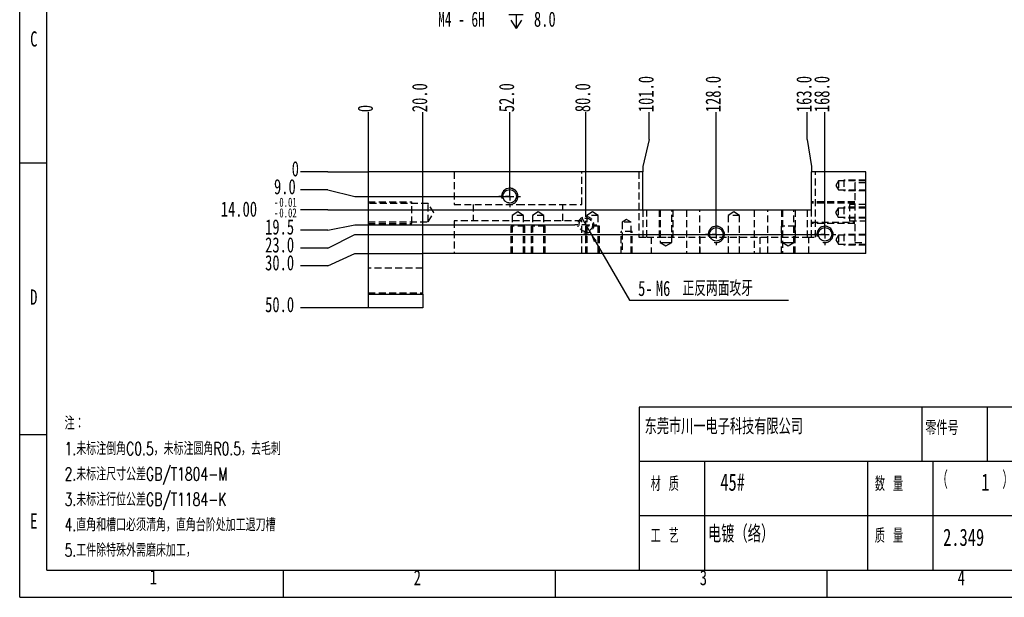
# Model space of a CAD drawing. Extents: x 0 to 297, y 0 to 210.
# Tile 1 of 6: x 0 to 181, y 0 to 106. Entities that reach past the tile are written whole.
import ezdxf

# ---------------------------------------------------------------- set-up
doc = ezdxf.new("R2010")
doc.units = 0
doc.linetypes.add('SLD-实线', pattern=[0])
doc.linetypes.add('SLD-虚线', pattern=[1.905, 1.27, -0.635])
doc.layers.get('0').update_dxf_attribs({"linetype": 'CONTINUOUS'})
doc.layers.add('图框', color=7, linetype='SLD-实线')
doc.styles.add('SLDTEXTSTYLE0', font='TXT', dxfattribs={"width": 0.7})
doc.styles.add('SLDTEXTSTYLE1', font='TXT', dxfattribs={"width": 0.633333, "bigfont": 'bigfont'})
doc.styles.add('SLDTEXTSTYLE2', font='TXT', dxfattribs={"width": 0.7, "bigfont": 'bigfont'})
doc.styles.add('SLDTEXTSTYLE3', font='TXT', dxfattribs={"width": 0.590909, "bigfont": 'bigfont'})
doc.styles.add('SLDTEXTSTYLE4', font='TXT', dxfattribs={"width": 0.633333})
doc.styles.add('SLDTEXTSTYLE5', font='TXT', dxfattribs={"width": 0.642857})
doc.dimstyles.new('SLDDIMSTYLE0', dxfattribs={"dimtxt": 2.8, "dimasz": 2, "dimexe": 0, "dimexo": 0.0625, "dimgap": 0.7, "dimtad": 0, "dimtih": 1, "dimtoh": 1, "dimdec": 0, "dimlfac": 2, "dimrnd": 1e-09, "dimtxsty": 'SLDTEXTSTYLE0', "dimblk1": 'NONE', "dimblk2": 'NONE', "dimsah": 1, "dimcen": 0.09, "dimazin": 3, "dimtfac": 1, "dimtdec": 0, "dimtofl": 0, "dimtmove": 0, "dimatfit": 3, "dimtolj": 1, "dimtzin": 12})
doc.dimstyles.new('SLDDIMSTYLE11', dxfattribs={"dimtxt": 2.8, "dimasz": 2, "dimexe": 0, "dimexo": 0.0625, "dimgap": 0.7, "dimtad": 2, "dimlfac": 2, "dimrnd": 1e-09, "dimzin": 4, "dimtxsty": 'SLDTEXTSTYLE0', "dimblk1": 'NONE', "dimblk2": 'NONE', "dimsah": 1, "dimcen": 0.09, "dimazin": 3, "dimtol": 1, "dimtp": -0.01, "dimtm": 0.02, "dimtfac": 1, "dimtofl": 0, "dimtmove": 0, "dimatfit": 3, "dimtolj": 1})
doc.dimstyles.new('SLDDIMSTYLE12', dxfattribs={"dimtxt": 2.8, "dimasz": 2, "dimexe": 0, "dimexo": 0.0625, "dimgap": 0.7, "dimtad": 0, "dimtih": 1, "dimtoh": 1, "dimdec": 1, "dimlfac": 2, "dimrnd": 1e-09, "dimzin": 12, "dimtxsty": 'SLDTEXTSTYLE0', "dimblk1": 'NONE', "dimsah": 1, "dimcen": 0, "dimazin": 3, "dimtfac": 1, "dimtdec": 1, "dimtmove": 0, "dimatfit": 3, "dimtolj": 1, "dimtzin": 12})
doc.dimstyles.new('SLDDIMSTYLE2', dxfattribs={"dimtxt": 2.8, "dimasz": 2, "dimexe": 0, "dimexo": 0.0625, "dimgap": 0.7, "dimtad": 0, "dimtih": 1, "dimtoh": 1, "dimdec": 1, "dimlfac": 2, "dimrnd": 1e-09, "dimzin": 12, "dimtxsty": 'SLDTEXTSTYLE0', "dimblk1": 'NONE', "dimblk2": 'NONE', "dimsah": 1, "dimcen": 0.09, "dimazin": 3, "dimtfac": 1, "dimtdec": 1, "dimtofl": 0, "dimtmove": 0, "dimatfit": 3, "dimtolj": 1, "dimtzin": 12})
doc.dimstyles.new('SLDDIMSTYLE3', dxfattribs={"dimtxt": 2.8, "dimasz": 2, "dimexe": 0, "dimexo": 0.0625, "dimgap": 0.7, "dimtad": 0, "dimtih": 1, "dimtoh": 1, "dimdec": 1, "dimlfac": 2, "dimrnd": 1e-09, "dimzin": 4, "dimtxsty": 'SLDTEXTSTYLE0', "dimblk1": 'NONE', "dimblk2": 'NONE', "dimsah": 1, "dimcen": 0.09, "dimazin": 3, "dimtfac": 1, "dimtdec": 1, "dimtofl": 0, "dimtmove": 0, "dimatfit": 3, "dimtolj": 1, "dimtzin": 12})
doc.dimstyles.new('SLDDIMSTYLE4', dxfattribs={"dimtxt": 2.8, "dimasz": 2, "dimexe": 0, "dimexo": 0.0625, "dimgap": 0.7, "dimtad": 0, "dimtih": 1, "dimtoh": 1, "dimdec": 1, "dimlfac": 2, "dimrnd": 1e-09, "dimzin": 12, "dimtxsty": 'SLDTEXTSTYLE0', "dimblk1": 'NONE', "dimsah": 1, "dimcen": 0, "dimazin": 3, "dimtfac": 1, "dimtdec": 1, "dimtmove": 0, "dimatfit": 3, "dimtolj": 1, "dimtzin": 12})

# ---------------------------------------------------------------- blocks, each defined once
blk = doc.blocks.new('SW_SYMBOL_HOLE_DEPTH')
at = {"layer": '图框', "color": 0}
for p, q in [((0, 875), (800, 875)), ((400, 875), (400, 75)), ((100, 555), (400, 75)), ((700, 555), (400, 75))]:
    blk.add_line(p, q, dxfattribs=at)
blk = doc.blocks.new('_D_26')
at = {"layer": '图框'}
for p, q in [((111.87, 138.12), (111.44, 136.53)), ((111.44, 136.53), (104.23, 109.59)), ((104.23, 109.59), (73.8, 109.59))]:
    blk.add_line(p, q, dxfattribs=at)
blk.add_solid([(111.44, 136.53), (110.63, 134.67), (111.21, 134.52)], dxfattribs=at)
at = {"layer": '图框', "xscale": 0.0032581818, "yscale": 0.0032581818, "zscale": 0.0032581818}
for p in [(91.56, 108.78), (90.01, 104.48)]:
    blk.add_blockref('SW_SYMBOL_HOLE_DEPTH', p, dxfattribs=at)
at = {"layer": '图框', "char_height": 2.8, "attachment_point": 1}
for s, insert, style in [('2 x', (73.8, 112.16), 'SLDTEXTSTYLE4'), ('%%c', (80.32, 112.16), 'SLDTEXTSTYLE0'), ('3.3', (85.08, 112.16), 'SLDTEXTSTYLE0'), ('11.5', (96.16, 112.16), 'SLDTEXTSTYLE0'), ('M4 - 6H', (76.98, 107.86), 'SLDTEXTSTYLE5'), ('8.0', (94.61, 107.86), 'SLDTEXTSTYLE0')]:
    blk.add_mtext(s, dxfattribs=dict(at, insert=insert, style=style))
blk = doc.blocks.new('_NONE')
blk = doc.blocks.new('_D_53')
at = {"layer": '图框'}
for p, q in [((56.67, 78.33), (51.67, 78.33)), ((56.67, 78.33), (61.67, 78.33)), ((61.67, 78.33), (64.15, 78.33))]:
    blk.add_line(p, q, dxfattribs=at)
at = {"layer": '图框', "insert": (50.04, 80.31), "char_height": 2.8, "attachment_point": 1, "style": 'SLDTEXTSTYLE0'}
blk.add_mtext('0', dxfattribs=at)
blk = doc.blocks.new('_D_54')
at = {"layer": '图框'}
for p, q in [((56.67, 75.04), (51.67, 75.04)), ((56.67, 75.04), (61.67, 73.83)), ((61.67, 73.83), (90.15, 73.83))]:
    blk.add_line(p, q, dxfattribs=at)
at = {"layer": '图框', "insert": (46.78, 77.02), "char_height": 2.8, "attachment_point": 1, "style": 'SLDTEXTSTYLE0'}
blk.add_mtext('9.0', dxfattribs=at)
blk = doc.blocks.new('_D_55')
at = {"layer": '图框'}
for p, q in [((56.67, 71.33), (51.67, 71.33)), ((56.67, 71.33), (61.67, 71.33)), ((61.67, 71.33), (114.65, 71.33))]:
    blk.add_line(p, q, dxfattribs=at)
at = {"layer": '图框', "attachment_point": 1, "style": 'SLDTEXTSTYLE0'}
for s, insert, char_height in [('14.00', (37, 72.89), 2.8), ('-', (46.78, 73.59), 1.68), ('0.01', (47.76, 73.59), 1.68), ('-', (46.78, 71.63), 1.68), ('0.02', (47.76, 71.63), 1.68)]:
    blk.add_mtext(s, dxfattribs=dict(at, insert=insert, char_height=char_height))
blk = doc.blocks.new('_D_56')
at = {"layer": '图框'}
for p, q in [((56.67, 67.62), (51.67, 67.62)), ((56.67, 67.62), (61.67, 68.58)), ((61.67, 68.58), (102.15, 68.58))]:
    blk.add_line(p, q, dxfattribs=at)
at = {"layer": '图框', "insert": (45.15, 69.6), "char_height": 2.8, "attachment_point": 1, "style": 'SLDTEXTSTYLE0'}
blk.add_mtext('19.5', dxfattribs=at)
blk = doc.blocks.new('_D_57')
at = {"layer": '图框'}
for p, q in [((56.67, 64.32), (61.67, 66.83)), ((61.67, 66.83), (148.15, 66.83)), ((56.67, 64.32), (51.67, 64.32))]:
    blk.add_line(p, q, dxfattribs=at)
at = {"layer": '图框', "insert": (45.15, 66.3), "char_height": 2.8, "attachment_point": 1, "style": 'SLDTEXTSTYLE0'}
blk.add_mtext('23.0', dxfattribs=at)
blk = doc.blocks.new('_D_58')
at = {"layer": '图框'}
for p, q in [((56.67, 61.03), (61.67, 63.33)), ((61.67, 63.33), (74.15, 63.33)), ((56.67, 61.03), (51.67, 61.03))]:
    blk.add_line(p, q, dxfattribs=at)
at = {"layer": '图框', "insert": (45.15, 63.01), "char_height": 2.8, "attachment_point": 1, "style": 'SLDTEXTSTYLE0'}
blk.add_mtext('30.0', dxfattribs=at)
blk = doc.blocks.new('_D_59')
at = {"layer": '图框'}
blk.add_line((64.15, 53.33), (51.67, 53.33), dxfattribs=at)
at = {"layer": '图框', "insert": (45.15, 55.31), "char_height": 2.8, "attachment_point": 1, "style": 'SLDTEXTSTYLE0'}
blk.add_mtext('50.0', dxfattribs=at)
blk = doc.blocks.new('_D_60')
at = {"layer": '图框'}
blk.add_line((64.15, 78.33), (64.15, 89.33), dxfattribs=at)
at = {"layer": '图框', "insert": (62.17, 89.33), "char_height": 2.8, "attachment_point": 1, "rotation": 90, "style": 'SLDTEXTSTYLE0'}
blk.add_mtext('0', dxfattribs=at)
blk = doc.blocks.new('_D_61')
at = {"layer": '图框'}
blk.add_line((74.15, 63.33), (74.15, 89.33), dxfattribs=at)
at = {"layer": '图框', "insert": (72.17, 89.33), "char_height": 2.8, "attachment_point": 1, "rotation": 90, "style": 'SLDTEXTSTYLE0'}
blk.add_mtext('20.0', dxfattribs=at)
blk = doc.blocks.new('_D_62')
at = {"layer": '图框'}
blk.add_line((90.15, 73.83), (90.15, 89.33), dxfattribs=at)
at = {"layer": '图框', "insert": (88.17, 89.33), "char_height": 2.8, "attachment_point": 1, "rotation": 90, "style": 'SLDTEXTSTYLE0'}
blk.add_mtext('52.0', dxfattribs=at)
blk = doc.blocks.new('_D_63')
at = {"layer": '图框'}
blk.add_line((104.15, 70.58), (104.15, 89.33), dxfattribs=at)
at = {"layer": '图框', "insert": (102.17, 89.33), "char_height": 2.8, "attachment_point": 1, "rotation": 90, "style": 'SLDTEXTSTYLE0'}
blk.add_mtext('80.0', dxfattribs=at)
blk = doc.blocks.new('_D_64')
at = {"layer": '图框'}
for p, q in [((115.8, 84.33), (115.8, 89.33)), ((115.8, 84.33), (114.65, 79.33)), ((114.65, 79.33), (114.65, 78.33))]:
    blk.add_line(p, q, dxfattribs=at)
at = {"layer": '图框', "insert": (113.82, 89.33), "char_height": 2.8, "attachment_point": 1, "rotation": 90, "style": 'SLDTEXTSTYLE0'}
blk.add_mtext('101.0', dxfattribs=at)
blk = doc.blocks.new('_D_65')
at = {"layer": '图框'}
blk.add_line((128.15, 66.83), (128.15, 89.33), dxfattribs=at)
at = {"layer": '图框', "insert": (126.17, 89.33), "char_height": 2.8, "attachment_point": 1, "rotation": 90, "style": 'SLDTEXTSTYLE0'}
blk.add_mtext('128.0', dxfattribs=at)
blk = doc.blocks.new('_D_66')
at = {"layer": '图框'}
for p, q in [((144.86, 84.33), (144.86, 89.33)), ((144.86, 84.33), (145.65, 79.33)), ((145.65, 79.33), (145.65, 78.33))]:
    blk.add_line(p, q, dxfattribs=at)
at = {"layer": '图框', "insert": (142.88, 89.33), "char_height": 2.8, "attachment_point": 1, "rotation": 90, "style": 'SLDTEXTSTYLE0'}
blk.add_mtext('163.0', dxfattribs=at)
blk = doc.blocks.new('_D_67')
at = {"layer": '图框'}
blk.add_line((148.15, 66.83), (148.15, 89.33), dxfattribs=at)
at = {"layer": '图框', "insert": (146.17, 89.33), "char_height": 2.8, "attachment_point": 1, "rotation": 90, "style": 'SLDTEXTSTYLE0'}
blk.add_mtext('168.0', dxfattribs=at)
blk = doc.blocks.new('_D_68')
at = {"layer": '图框'}
for p, q in [((103.4, 69.88), (104.9, 67.29)), ((104.9, 67.29), (112.18, 54.69)), ((112.18, 54.69), (141.47, 54.69))]:
    blk.add_line(p, q, dxfattribs=at)
blk.add_solid([(104.9, 67.29), (105.65, 65.4), (106.16, 65.7)], dxfattribs=at)
at = {"layer": '图框', "char_height": 2.8, "attachment_point": 1}
for s, insert, style in [('5-', (113.77, 58.29), 'SLDTEXTSTYLE0'), ('M6', (117.03, 58.29), 'SLDTEXTSTYLE0'), ('正反两面攻牙', (121.95, 58.29), 'SLDTEXTSTYLE2')]:
    blk.add_mtext(s, dxfattribs=dict(at, insert=insert, style=style))
blk = doc.blocks.new('SW_CENTERMARKSYMBOL_24')
at = {"layer": '图框', "color": 0}
for p, q in [((0, 1.5), (0, 2)), ((-1.5, 0), (-2, 0)), ((0, 0), (-0.75, 0)), ((0, 0), (0, 0.75)), ((0, 0), (0, -0.75)), ((0, 0), (0.75, 0)), ((1.5, 0), (2, 0)), ((0, -1.5), (0, -2))]:
    blk.add_line(p, q, dxfattribs=at)
blk = doc.blocks.new('SW_CENTERMARKSYMBOL_25')
at = {"layer": '图框', "color": 0}
for p, q in [((0, 1.5), (0, 2)), ((-1.5, 0), (-2, 0)), ((0, 0), (-0.75, 0)), ((0, 0), (0, 0.75)), ((0, 0), (0, -0.75)), ((0, 0), (0.75, 0)), ((1.5, 0), (2, 0)), ((0, -1.5), (0, -2))]:
    blk.add_line(p, q, dxfattribs=at)
blk = doc.blocks.new('SW_CENTERMARKSYMBOL_26')
at = {"layer": '图框', "color": 0}
for p, q in [((0, 1.5), (0, 2)), ((-1.5, 0), (-2, 0)), ((0, 0), (-0.75, 0)), ((0, 0), (0, 0.75)), ((0, 0), (0, -0.75)), ((0, 0), (0.75, 0)), ((1.5, 0), (2, 0)), ((0, -1.5), (0, -2))]:
    blk.add_line(p, q, dxfattribs=at)
blk = doc.blocks.new('SW_CENTERMARKSYMBOL_27')
at = {"layer": '图框', "color": 0}
for p, q in [((0, 1.5), (0, 2)), ((-1.5, 0), (-2, 0)), ((0, 0), (-0.75, 0)), ((0, 0), (0, 0.75)), ((0, 0), (0, -0.75)), ((0, 0), (0.75, 0)), ((1.5, 0), (2, 0)), ((0, -1.5), (0, -2))]:
    blk.add_line(p, q, dxfattribs=at)

msp = doc.modelspace()

# ---------------------------------------------------------------- linework, layer by layer
at = {"color": 7, "linetype": 'SLD-实线'}
for p, q in [((114.65489106, 78.33454529), (64.15489106, 78.33454529)), ((64.15489106, 55.83454529), (64.15489106, 78.33454529)), ((114.65489106, 71.33454529), (114.65489106, 78.33454529)), ((145.65489106, 71.33454529), (145.65489106, 78.33454529)), ((155.65489106, 78.33454529), (145.65489106, 78.33454529)), ((155.65489106, 63.33454529), (155.65489106, 78.33454529)), ((114.65489106, 71.33454529), (145.65489106, 71.33454529)), ((155.65489106, 63.33454529), (74.15489106, 63.33454529)), ((74.15489106, 55.83454529), (74.15489106, 63.33454529)), ((64.15489106, 55.83454529), (74.15489106, 55.83454529)), ((64.15489106, 53.33454529), (64.15489106, 55.83454529)), ((74.15489106, 55.83454529), (74.15489106, 53.33454529)), ((74.15489106, 53.33454529), (64.15489106, 53.33454529))]:
    msp.add_line(p, q, dxfattribs=at)
at = {"color": 7, "linetype": 'SLD-虚线'}
for p, q in [((79.90489106, 78.33454529), (79.90489106, 72.33454529)), ((103.40489106, 72.33454529), (103.40489106, 78.33454529)), ((113.90489106, 78.33454529), (113.90489106, 66.33454529)), ((146.40489106, 66.33454529), (146.40489106, 78.33454529)), ((150.65489106, 76.65954529), (150.15918104, 75.83454529)), ((150.65489106, 76.65954529), (150.65489106, 75.00954529)), ((155.65489106, 76.65954529), (150.65489106, 76.65954529)), ((155.65489106, 76.83454529), (151.65489106, 76.83454529)), ((151.65489106, 76.83454529), (151.65489106, 74.83454529)), ((153.65489106, 76.33454529), (153.65489106, 65.33454529)), ((155.65489106, 76.33454529), (153.65489106, 76.33454529)), ((150.15918104, 75.83454529), (150.65489106, 75.00954529)), ((150.65489106, 75.00954529), (155.65489106, 75.00954529)), ((155.65489106, 74.83454529), (151.65489106, 74.83454529)), ((64.15489106, 72.83454529), (72.15489106, 72.83454529)), ((64.15489106, 72.83454529), (72.15489106, 72.83454529)), ((64.15489106, 72.83454529), (72.15489106, 72.83454529)), ((75.15489106, 72.53454529), (64.15489106, 72.53454529)), ((72.15489106, 68.83454529), (72.15489106, 72.83454529)), ((72.15489106, 68.83454529), (72.15489106, 72.83454529)), ((72.15489106, 68.83454529), (72.15489106, 72.83454529)), ((75.15489106, 69.13454529), (75.15489106, 72.53454529)), ((76.17635411, 70.83454529), (75.15489106, 72.53454529)), ((153.65489106, 72.83454529), (145.65489106, 72.83454529)), ((153.65489106, 72.58454529), (145.65489106, 72.58454529)), ((75.15489106, 69.13454529), (76.17635411, 70.83454529)), ((79.90489106, 72.33454529), (91.65489106, 72.33454529)), ((83.40489106, 72.33454529), (83.40489106, 69.33454529)), ((91.65489106, 70.96544894), (90.60489106, 70.33454529)), ((91.65489106, 72.33454529), (103.40489106, 72.33454529)), ((92.70489106, 70.33454529), (91.65489106, 70.96544894)), ((95.40489106, 70.96544894), (94.35489106, 70.33454529)), ((96.45489106, 70.33454529), (95.40489106, 70.96544894)), ((99.90489106, 69.33454529), (99.90489106, 72.33454529)), ((105.40489106, 70.96544894), (104.35489106, 70.33454529)), ((106.45489106, 70.33454529), (105.40489106, 70.96544894)), ((114.65489106, 71.33454529), (114.65489106, 66.33454529)), ((115.40489106, 66.33454529), (115.40489106, 71.33454529)), ((117.65489106, 71.33454529), (117.65489106, 66.33454529)), ((117.65489106, 71.33454529), (117.65489106, 66.33454529)), ((117.85489106, 71.33454529), (117.85489106, 65.33454529)), ((119.95489106, 65.33454529), (119.95489106, 71.33454529)), ((120.15489106, 71.33454529), (120.15489106, 66.33454529)), ((120.15489106, 71.33454529), (120.15489106, 66.33454529)), ((122.65489106, 71.33454529), (122.65489106, 63.33454529)), ((125.15489106, 63.33454529), (125.15489106, 71.33454529)), ((131.40489106, 70.96544894), (130.35489106, 70.33454529)), ((132.45489106, 70.33454529), (131.40489106, 70.96544894)), ((135.15489106, 71.33454529), (135.15489106, 63.33454529)), ((137.65489106, 63.33454529), (137.65489106, 71.33454529)), ((140.15489106, 71.33454529), (140.15489106, 66.33454529)), ((140.15489106, 71.33454529), (140.15489106, 66.33454529)), ((140.35489106, 71.33454529), (140.35489106, 63.33454529)), ((142.45489106, 63.33454529), (142.45489106, 71.33454529)), ((142.65489106, 71.33454529), (142.65489106, 66.33454529)), ((142.65489106, 71.33454529), (142.65489106, 66.33454529)), ((144.90489106, 71.33454529), (144.90489106, 66.33454529)), ((145.65489106, 66.33454529), (145.65489106, 71.33454529)), ((150.60489106, 71.65954529), (150.10918104, 70.83454529)), ((150.10918104, 70.83454529), (150.60489106, 70.00954529)), ((150.60489106, 71.65954529), (150.60489106, 70.00954529)), ((155.65489106, 71.65954529), (150.60489106, 71.65954529)), ((155.65489106, 71.83454529), (151.65489106, 71.83454529)), ((151.65489106, 71.83454529), (151.65489106, 69.83454529)), ((155.65489106, 71.83454529), (151.65489106, 71.83454529)), ((151.65489106, 71.83454529), (151.65489106, 69.83454529)), ((152.65489106, 72.35954529), (152.65489106, 69.30954529)), ((155.65489106, 72.35954529), (152.65489106, 72.35954529)), ((64.15489106, 69.13454529), (75.15489106, 69.13454529)), ((103.40489106, 69.33454529), (79.90489106, 69.33454529)), ((79.90489106, 69.33454529), (79.90489106, 63.33454529)), ((92.70489106, 70.33454529), (90.60489106, 70.33454529)), ((90.60489106, 70.33454529), (90.60489106, 63.33454529)), ((92.70489106, 63.33454529), (92.70489106, 70.33454529)), ((96.45489106, 70.33454529), (94.35489106, 70.33454529)), ((94.35489106, 70.33454529), (94.35489106, 63.33454529)), ((96.45489106, 63.33454529), (96.45489106, 70.33454529)), ((103.40489106, 63.33454529), (103.40489106, 69.33454529)), ((106.45489106, 70.33454529), (104.35489106, 70.33454529)), ((104.35489106, 70.33454529), (104.35489106, 63.33454529)), ((106.45489106, 63.33454529), (106.45489106, 70.33454529)), ((111.65489106, 69.5802553), (110.82989106, 69.08454529)), ((112.47989106, 69.08454529), (110.82989106, 69.08454529)), ((110.82989106, 69.08454529), (110.82989106, 63.33454529)), ((112.47989106, 69.08454529), (111.65489106, 69.5802553)), ((112.47989106, 63.33454529), (112.47989106, 69.08454529)), ((132.45489106, 70.33454529), (130.35489106, 70.33454529)), ((130.35489106, 70.33454529), (130.35489106, 63.33454529)), ((132.45489106, 63.33454529), (132.45489106, 70.33454529)), ((145.65489106, 69.08454529), (153.65489106, 69.08454529)), ((150.60489106, 70.00954529), (155.65489106, 70.00954529)), ((155.65489106, 69.83454529), (151.65489106, 69.83454529)), ((155.65489106, 69.83454529), (151.65489106, 69.83454529)), ((152.65489106, 69.30954529), (155.65489106, 69.30954529)), ((64.15489106, 68.83454529), (72.15489106, 68.83454529)), ((64.15489106, 68.83454529), (72.15489106, 68.83454529)), ((64.15489106, 68.83454529), (72.15489106, 68.83454529)), ((90.40489106, 63.33454529), (90.40489106, 68.33454529)), ((92.90489106, 68.33454529), (90.40489106, 68.33454529)), ((90.40489106, 63.33454529), (90.40489106, 68.33454529)), ((92.90489106, 68.33454529), (90.40489106, 68.33454529)), ((92.90489106, 63.33454529), (92.90489106, 68.33454529)), ((92.90489106, 63.33454529), (92.90489106, 68.33454529)), ((94.15489106, 63.33454529), (94.15489106, 68.33454529)), ((96.65489106, 68.33454529), (94.15489106, 68.33454529)), ((96.65489106, 63.33454529), (96.65489106, 68.33454529)), ((104.15489106, 63.33454529), (104.15489106, 68.33454529)), ((106.65489106, 68.33454529), (104.15489106, 68.33454529)), ((106.65489106, 63.33454529), (106.65489106, 68.33454529)), ((110.65489106, 63.33454529), (110.65489106, 67.33454529)), ((112.65489106, 67.33454529), (110.65489106, 67.33454529)), ((110.65489106, 63.33454529), (110.65489106, 67.33454529)), ((112.65489106, 67.33454529), (110.65489106, 67.33454529)), ((112.65489106, 63.33454529), (112.65489106, 67.33454529)), ((112.65489106, 63.33454529), (112.65489106, 67.33454529)), ((140.15489106, 63.33454529), (140.15489106, 68.33454529)), ((142.65489106, 68.33454529), (140.15489106, 68.33454529)), ((142.65489106, 63.33454529), (142.65489106, 68.33454529)), ((153.65489106, 68.83454529), (145.65489106, 68.83454529)), ((113.90489106, 66.33454529), (115.40489106, 66.33454529)), ((115.40489106, 66.33454529), (144.90489106, 66.33454529)), ((116.15489106, 66.33454529), (116.15489106, 63.33454529)), ((117.65489106, 66.33454529), (120.15489106, 66.33454529)), ((117.65489106, 66.33454529), (120.15489106, 66.33454529)), ((117.85489106, 65.33454529), (118.90489106, 65.33454529)), ((117.85489106, 65.33454529), (118.90489106, 64.70364164)), ((118.90489106, 65.33454529), (119.95489106, 65.33454529)), ((118.90489106, 64.70364164), (119.95489106, 65.33454529)), ((125.15489106, 66.33454529), (125.15489106, 63.33454529)), ((136.15489106, 66.33454529), (136.15489106, 63.33454529)), ((140.15489106, 66.33454529), (142.65489106, 66.33454529)), ((140.15489106, 66.33454529), (142.65489106, 66.33454529)), ((140.35489106, 65.33454529), (141.40489106, 65.33454529)), ((140.35489106, 65.33454529), (141.40489106, 64.70364164)), ((141.40489106, 65.33454529), (142.45489106, 65.33454529)), ((141.40489106, 64.70364164), (142.45489106, 65.33454529)), ((144.90489106, 66.33454529), (146.40489106, 66.33454529)), ((145.15489106, 63.33454529), (145.15489106, 66.33454529)), ((150.65489106, 66.65954529), (150.15918104, 65.83454529)), ((150.15918104, 65.83454529), (150.65489106, 65.00954529)), ((150.65489106, 66.65954529), (150.65489106, 65.00954529)), ((155.65489106, 66.65954529), (150.65489106, 66.65954529)), ((155.65489106, 66.83454529), (151.65489106, 66.83454529)), ((151.65489106, 66.83454529), (151.65489106, 64.83454529)), ((153.65489106, 65.33454529), (155.65489106, 65.33454529)), ((150.65489106, 65.00954529), (155.65489106, 65.00954529)), ((155.65489106, 64.83454529), (151.65489106, 64.83454529)), ((74.15489106, 60.58454529), (64.15489106, 60.58454529)), ((64.15489106, 56.08454529), (74.15489106, 56.08454529))]:
    msp.add_line(p, q, dxfattribs=at)
at = {"color": 7, "linetype": 'SLD-实线'}
for centre in [(90.15489106, 73.83454529), (128.15489106, 66.83454529), (148.15489106, 66.83454529)]:
    msp.add_circle(centre, 1.25, dxfattribs=at)
at = {"color": 7, "linetype": 'SLD-虚线'}
msp.add_circle((104.15489106, 68.58454529), 1.25, dxfattribs=at)
for centre in [(90.15489106, 73.83454529), (104.15489106, 68.58454529), (128.15489106, 66.83454529), (148.15489106, 66.83454529)]:
    msp.add_arc(centre, 1.5, 255, 195, dxfattribs=at)
at = {"color": 7, "linetype": 'SLD-实线'}
for centre in [(90.15489106, 73.83454529), (128.15489106, 66.83454529), (148.15489106, 66.83454529)]:
    msp.add_arc(centre, 1.5, 255, 195, dxfattribs=at)
at = {"color": 7, "linetype": 'SLD-虚线'}
for points, knots in [([(89.24397837, 74.6905465), (89.34745996, 74.79406446), (89.46764921, 74.91429593), (89.62617581, 74.96015519), (89.64821278, 74.96653014)], [0, 0, 0, 0, 0.8609888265, 1, 1, 1, 1]), ([(89.33909611, 72.90056812), (89.31913695, 72.91279833), (89.28383085, 72.93443256), (89.25605293, 72.9651791), (89.24397837, 72.97854408)], [0, 0, 0, 0, 0.5653177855, 1, 1, 1, 1]), ([(90.26332267, 72.60656327), (90.18573104, 72.59186537), (90.08000168, 72.57183744), (89.97999213, 72.60374654), (89.9533766, 72.61223851)], [0, 0, 0, 0, 0.7338701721, 1, 1, 1, 1])]:
    msp.add_open_spline(points, degree=3, knots=knots, dxfattribs=at)
at = {"layer": '图框'}
for p, q in [((-0.00657264, -0.00062014), (-0.00657264, 209.99937986)), ((-0.00657264, 79.99937986), (4.99342736, 79.99937986)), ((291.99342736, 34.99937986), (113.99342736, 34.99937986)), ((113.99342736, 34.99937986), (113.99342736, 4.99937986)), ((165.99342736, 34.99937986), (165.99342736, 24.99937986)), ((177.99342736, 34.99937986), (177.99342736, 24.99937986)), ((-0.00657264, 29.99937986), (4.99342736, 29.99937986)), ((291.99342736, 24.99937986), (113.99342736, 24.99937986)), ((125.99342736, 24.99937986), (125.99342736, 4.99937986)), ((155.99342736, 24.99937986), (155.99342736, 4.99937986)), ((167.99342736, 24.99937986), (167.99342736, 4.99937986)), ((291.99342736, 14.99937986), (113.99342736, 14.99937986)), ((48.49342736, 4.99937986), (48.49342736, -0.00062014)), ((98.49342736, 4.99937986), (98.49342736, -0.00062014)), ((148.49342736, 4.99937986), (148.49342736, -0.00062014)), ((-0.00657264, -0.00062014), (296.99342736, -0.00062014))]:
    msp.add_line(p, q, dxfattribs=at)
at = {"layer": '图框', "linetype": 'SLD-实线'}
for q in [(4.99342736, 204.99937986), (291.99342736, 4.99937986)]:
    msp.add_line((4.99342736, 4.99937986), q, dxfattribs=at)

# ---------------------------------------------------------------- block references
at = {"layer": '图框'}
for name, p in [('SW_CENTERMARKSYMBOL_27', (90.15489106, 73.83454529)), ('SW_CENTERMARKSYMBOL_26', (104.15489106, 68.58454529)), ('SW_CENTERMARKSYMBOL_25', (128.15489106, 66.83454529)), ('SW_CENTERMARKSYMBOL_24', (148.15489106, 66.83454529))]:
    msp.add_blockref(name, p, dxfattribs=at)

# ---------------------------------------------------------------- texts
at = {"layer": '图框', "attachment_point": 1}
for s, insert, char_height, style in [('C', (1.92679582, 104.21346017), 2.8, 'SLDTEXTSTYLE0'), ('D', (1.92679582, 56.6819474), 2.8, 'SLDTEXTSTYLE0'), ('注：', (8.25518092, 33.25121537), 2.38125, 'SLDTEXTSTYLE2'), ('东莞市川一电子科技有限公司', (114.96892962, 32.91890906), 2.9104166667, 'SLDTEXTSTYLE2'), ('零件号', (166.61632174, 32.52619156), 2.645833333, 'SLDTEXTSTYLE2'), ('1.未标注倒角C0.5，未标注圆角R0.5，去毛刺', (8.25518092, 28.5762154), 2.38125, 'SLDTEXTSTYLE2'), ('2.未标注尺寸公差GB/T1804-M', (8.25518092, 23.90121542), 2.38125, 'SLDTEXTSTYLE2'), ('（      ）PCS', (168.6984581, 23.19077032), 3.175, 'SLDTEXTSTYLE3'), ('材 质', (116.0850539, 22.20792641), 2.645833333, 'SLDTEXTSTYLE1'), ('45#', (128.89224412, 22.79108446), 3.175, 'SLDTEXTSTYLE0'), ('数 量', (157.33900591, 22.20792641), 2.645833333, 'SLDTEXTSTYLE1'), ('1', (176.91752049, 22.79108446), 3.175, 'SLDTEXTSTYLE0'), ('3.未标注行位公差GB/T1184-K', (8.25518092, 19.22621545), 2.38125, 'SLDTEXTSTYLE2'), ('E', (1.92679582, 15.44064366), 2.8, 'SLDTEXTSTYLE0'), ('4.直角和槽口必须清角，直角台阶处加工退刀槽', (8.25518092, 14.55121547), 2.38125, 'SLDTEXTSTYLE2'), ('工 艺', (116.0850539, 12.66618301), 2.645833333, 'SLDTEXTSTYLE1'), ('电镀（络）', (126.60394917, 13.24934106), 3.175, 'SLDTEXTSTYLE2'), ('质 量', (157.33900591, 12.66618301), 2.645833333, 'SLDTEXTSTYLE1'), ('2.349', (169.88876399, 12.64275926), 3.175, 'SLDTEXTSTYLE0'), ('5.工件除特殊外需磨床加工，', (8.25518092, 9.8762155), 2.38125, 'SLDTEXTSTYLE2'), ('1', (23.90613257, 5.17252685), 2.8, 'SLDTEXTSTYLE0'), ('2', (72.49400701, 5.0228507), 2.8, 'SLDTEXTSTYLE0'), ('3', (125.12355909, 5.0228507), 2.8, 'SLDTEXTSTYLE0'), ('4', (172.57206629, 5.0228507), 2.8, 'SLDTEXTSTYLE0')]:
    msp.add_mtext(s, dxfattribs=dict(at, insert=insert, char_height=char_height, style=style))

# ---------------------------------------------------------------- dimensions: what is measured, and where the dimension line sits
at = {"layer": '图框'}
dim = msp.add_diameter_dim_2p(p1=(111.86826987, 138.12299807), p2=(111.44151224, 136.52914177), text='2 x <> {\\fGDT;x} 11.5\\PM4 - 6H {\\fGDT;x} 8.0\\P', dimstyle='SLDDIMSTYLE4', dxfattribs=at)
dim.commit()
dim.dimension.update_dxf_attribs({"geometry": '_D_26', "text_midpoint": (88.22106065, 108.54910073), "dimtype": 163})
for feature_location, offset, dtype, origin, dimstyle, picture, middle in [((114.65489106, 78.33454529), (1.14573887, 11), 1, (64.15489106, 78.33454529), 'SLDDIMSTYLE3', '_D_64', (115.80062992, 93.40815629)), ((128.15489106, 66.83454529), (0, 22.5), 1, (64.15489106, 78.33454529), 'SLDDIMSTYLE3', '_D_65', (128.15489106, 93.40815629)), ((145.65489106, 78.33454529), (-0.79147773, 11), 1, (64.15489106, 78.33454529), 'SLDDIMSTYLE3', '_D_66', (144.86341332, 93.40815629)), ((148.15489106, 66.83454529), (0, 22.5), 1, (64.15489106, 78.33454529), 'SLDDIMSTYLE3', '_D_67', (148.15489106, 93.40815629)), ((74.15489106, 63.33454529), (0, 26), 1, (64.15489106, 78.33454529), 'SLDDIMSTYLE3', '_D_61', (74.15489106, 92.59343413)), ((90.15489106, 73.83454529), (0, 15.5), 1, (64.15489106, 78.33454529), 'SLDDIMSTYLE3', '_D_62', (90.15489106, 92.59343413)), ((104.15489106, 70.58454529), (0, 18.75), 1, (64.15489106, 78.33454529), 'SLDDIMSTYLE3', '_D_63', (104.15489106, 92.59343413)), ((64.1548910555, 78.3345452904), (0, 11), 1, (64.1548910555, 78.3345452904), 'SLDDIMSTYLE0', '_D_60', (64.1548910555, 90.149267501)), ((64.1548910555, 78.3345452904), (-12.4850280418, 0), 0, (64.1548910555, 78.3345452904), 'SLDDIMSTYLE0', '_D_53', (50.8551408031, 78.3345452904)), ((114.65489106, 71.33454529), (-62.98502804, -0.00479899), 0, (64.15489106, 78.33454529), 'SLDDIMSTYLE11', '_D_55', (44.33736294, 71.3297463)), ((102.15489106, 68.58454529), (-50.48502804, -0.96812025), 0, (64.15489106, 78.33454529), 'SLDDIMSTYLE2', '_D_56', (48.41097417, 67.61642504)), ((148.15489106, 66.83454529), (-96.48502804, -2.50959798), 0, (64.15489106, 78.33454529), 'SLDDIMSTYLE3', '_D_57', (48.41097417, 64.32494731)), ((74.15489106, 63.33454529), (-22.48502804, -2.30107571), 0, (64.15489106, 78.33454529), 'SLDDIMSTYLE3', '_D_58', (48.41097417, 61.03346958)), ((64.15489106, 53.33454529), (-12.48502804, 0), 0, (64.15489106, 78.33454529), 'SLDDIMSTYLE3', '_D_59', (48.41097417, 53.33454529)), ((90.15489106, 73.83454529), (-38.48502804, 1.20852227), 0, (64.15489106, 78.33454529), 'SLDDIMSTYLE3', '_D_54', (49.22569632, 75.04306756))]:
    dim = msp.add_ordinate_dim(feature_location=feature_location, offset=offset, dtype=dtype, origin=origin, dimstyle=dimstyle, dxfattribs=at)
    dim.commit()
    dim.dimension.update_dxf_attribs({"geometry": picture, "text_midpoint": middle})
dim = msp.add_diameter_dim_2p(p1=(103.40489106, 69.8835834), p2=(104.90489106, 67.28550718), text='5-M6 正反两面攻牙', dimstyle='SLDDIMSTYLE12', override={"dimpost": '<>'}, dxfattribs=at)
dim.commit()
dim.dimension.update_dxf_attribs({"geometry": '_D_68', "text_midpoint": (127.61743841, 56.31468185), "dimtype": 163})

doc.saveas('drawing.dxf')
